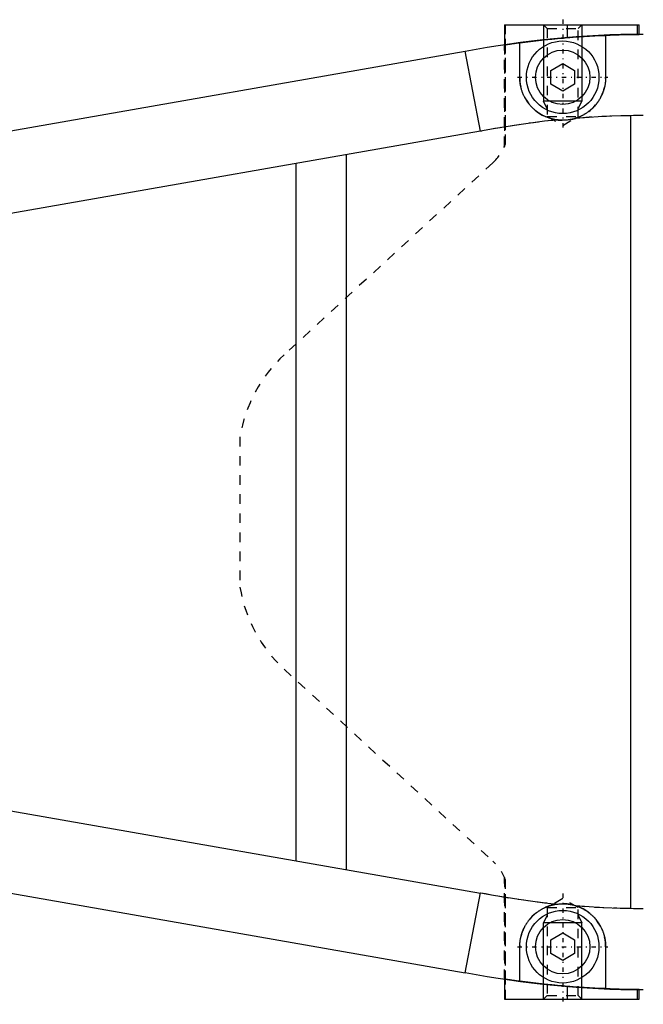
# Model space of a CAD drawing. Extents: x -584 to 152, y -5 to 847.
# Tile 8 of 13: x -455 to -390, y 718 to 822. Entities that reach past the tile are written whole.
import ezdxf

# ---------------------------------------------------------------- set-up
doc = ezdxf.new("R2010")
doc.units = 0
doc.linetypes.add('CENTER', pattern=[1.5, 0.45, -0.5, 0.05, -0.5])
doc.linetypes.add('DASHED', pattern=[2, 1, -1])
for name, color, linetype in [('AM_0', 7, 'CONTINUOUS'), ('AM_10', 7, 'CONTINUOUS'), ('AM_3', 7, 'DASHED'), ('AM_7', 7, 'CENTER')]:
    doc.layers.add(name, color=color, linetype=linetype)

msp = doc.modelspace()

# ---------------------------------------------------------------- linework, layer by layer
at = {"layer": 'AM_0', "color": 7, "linetype": 'CONTINUOUS'}
for p, q in [((-404.1, 821), (-404.1, 818.9)), ((-404.1, 821), (-390, 821)), ((-397.53, 821), (-397.53, 819.66)), ((-390, 819.98), (-390, 821)), ((-393.5, 819.85), (-393.5, 815.5)), ((-402.5, 815.5), (-402.5, 819.07)), ((-470.35, 807.35), (-408.21, 818.22)), ((-406.59, 809.85), (-408.21, 818.22)), ((-399.25, 816.22), (-398, 816.94)), ((-399.25, 814.78), (-399.25, 816.22)), ((-398, 816.94), (-396.75, 816.22)), ((-396.75, 816.22), (-396.75, 814.78)), ((-398, 814.06), (-399.25, 814.78)), ((-396.75, 814.78), (-398, 814.06)), ((-390.9, 811.48), (-390.9, 728.52)), ((-468.92, 798.97), (-406.59, 809.88)), ((-420.67, 807.41), (-420.67, 732.59)), ((-425.9, 733.5), (-425.9, 806.5)), ((-468.92, 741.03), (-406.59, 730.12)), ((-470.35, 732.65), (-408.21, 721.78)), ((-408.21, 721.78), (-406.59, 730.15)), ((-399.25, 725.22), (-398, 725.94)), ((-398, 725.94), (-396.75, 725.22)), ((-402.5, 720.93), (-402.5, 724.5)), ((-399.25, 723.78), (-399.25, 725.22)), ((-396.75, 725.22), (-396.75, 723.78)), ((-393.5, 724.5), (-393.5, 720.15)), ((-398, 723.06), (-399.25, 723.78)), ((-396.75, 723.78), (-398, 723.06)), ((-404.1, 721.1), (-404.1, 719)), ((-397.53, 720.34), (-397.53, 719)), ((-390, 719), (-390, 720.02)), ((-404.1, 719), (-390, 719))]:
    msp.add_line(p, q, dxfattribs=at)
for points in [[(-398.54, 811.03, 0), (-398.57, 811.04, 0), (-398.63, 811.04, 0), (-398.7, 811.05, 0), (-398.73, 811.06, 0), (-398.76, 811.06, 0), (-398.82, 811.08, 0), (-398.88, 811.09, 0), (-398.95, 811.1, 0), (-399.01, 811.11, 0), (-399.07, 811.13, 0), (-399.1, 811.14, 0), (-399.13, 811.14, 0), (-399.19, 811.16, 0), (-399.25, 811.18, 0), (-399.31, 811.2, 0), (-399.37, 811.22, 0), (-399.43, 811.23, 0), (-399.46, 811.25, 0), (-399.49, 811.26, 0), (-399.55, 811.28, 0), (-399.61, 811.3, 0), (-399.64, 811.31, 0), (-399.67, 811.32, 0), (-399.73, 811.35, 0), (-399.79, 811.37, 0), (-399.82, 811.38, 0), (-399.85, 811.4, 0), (-399.9, 811.42, 0), (-399.96, 811.45, 0), (-400.02, 811.48, 0), (-400.07, 811.51, 0), (-400.13, 811.54, 0), (-400.16, 811.55, 0), (-400.19, 811.57, 0), (-400.24, 811.6, 0), (-400.3, 811.63, 0), (-400.35, 811.66, 0), (-400.4, 811.7, 0), (-400.46, 811.73, 0), (-400.48, 811.75, 0), (-400.51, 811.76, 0), (-400.56, 811.8, 0), (-400.61, 811.84, 0), (-400.66, 811.87, 0), (-400.72, 811.91, 0), (-400.76, 811.95, 0), (-400.79, 811.97, 0), (-400.81, 811.99, 0), (-400.86, 812.03, 0), (-400.91, 812.07, 0), (-400.96, 812.11, 0), (-401.01, 812.15, 0), (-401.05, 812.19, 0), (-401.07, 812.21, 0), (-401.1, 812.24, 0), (-401.14, 812.28, 0), (-401.19, 812.32, 0), (-401.23, 812.37, 0), (-401.27, 812.41, 0), (-401.32, 812.46, 0), (-401.34, 812.48, 0), (-401.36, 812.5, 0), (-401.4, 812.55, 0), (-401.44, 812.6, 0), (-401.46, 812.62, 0), (-401.48, 812.64, 0), (-401.52, 812.69, 0), (-401.55, 812.74, 0), (-401.57, 812.77, 0), (-401.59, 812.79, 0), (-401.63, 812.84, 0), (-401.67, 812.89, 0), (-401.7, 812.94, 0), (-401.74, 812.99, 0), (-401.77, 813.04, 0), (-401.79, 813.07, 0), (-401.8, 813.09, 0), (-401.84, 813.15, 0), (-401.87, 813.2, 0), (-401.9, 813.25, 0), (-401.93, 813.3, 0), (-401.96, 813.36, 0), (-401.97, 813.38, 0), (-401.98, 813.41, 0), (-402.01, 813.46, 0), (-402.04, 813.52, 0), (-402.07, 813.57, 0), (-402.09, 813.62, 0), (-402.11, 813.68, 0), (-402.13, 813.71, 0), (-402.14, 813.73, 0), (-402.16, 813.79, 0), (-402.18, 813.84, 0), (-402.2, 813.9, 0), (-402.23, 813.95, 0), (-402.25, 814.01, 0), (-402.25, 814.03, 0), (-402.26, 814.06, 0), (-402.28, 814.12, 0), (-402.3, 814.17, 0), (-402.32, 814.23, 0), (-402.33, 814.28, 0), (-402.35, 814.34, 0), (-402.35, 814.37, 0), (-402.36, 814.39, 0), (-402.38, 814.45, 0), (-402.39, 814.5, 0), (-402.39, 814.53, 0), (-402.4, 814.56, 0), (-402.41, 814.61, 0), (-402.42, 814.67, 0), (-402.43, 814.7, 0), (-402.43, 814.72, 0), (-402.44, 814.78, 0), (-402.45, 814.83, 0), (-402.46, 814.89, 0), (-402.47, 814.94, 0), (-402.47, 815, 0), (-402.47, 815.02, 0), (-402.48, 815.05, 0), (-402.48, 815.1, 0), (-402.49, 815.16, 0), (-402.49, 815.21, 0), (-402.49, 815.26, 0), (-402.5, 815.32, 0), (-402.5, 815.34, 0), (-402.5, 815.37, 0), (-402.5, 815.42, 0), (-402.5, 815.47, 0), (-402.5, 815.5, 0)], [(-393.5, 815.5, 0), (-393.5, 815.48, 0), (-393.5, 815.43, 0), (-393.5, 815.38, 0), (-393.5, 815.36, 0), (-393.5, 815.33, 0), (-393.51, 815.28, 0), (-393.51, 815.23, 0), (-393.51, 815.19, 0), (-393.51, 815.14, 0), (-393.52, 815.09, 0), (-393.52, 815.06, 0), (-393.52, 815.04, 0), (-393.53, 814.99, 0), (-393.54, 814.94, 0), (-393.54, 814.89, 0), (-393.55, 814.84, 0), (-393.56, 814.79, 0), (-393.56, 814.77, 0), (-393.56, 814.74, 0), (-393.57, 814.69, 0), (-393.58, 814.64, 0), (-393.59, 814.62, 0), (-393.59, 814.59, 0), (-393.6, 814.54, 0), (-393.61, 814.49, 0), (-393.62, 814.47, 0), (-393.63, 814.44, 0), (-393.64, 814.39, 0), (-393.65, 814.34, 0), (-393.66, 814.29, 0), (-393.68, 814.24, 0), (-393.69, 814.19, 0), (-393.7, 814.17, 0), (-393.71, 814.14, 0), (-393.73, 814.09, 0), (-393.74, 814.05, 0), (-393.76, 814, 0), (-393.78, 813.95, 0), (-393.8, 813.9, 0), (-393.8, 813.87, 0), (-393.81, 813.85, 0), (-393.83, 813.8, 0), (-393.85, 813.75, 0), (-393.87, 813.7, 0), (-393.9, 813.65, 0), (-393.92, 813.61, 0), (-393.93, 813.58, 0), (-393.94, 813.56, 0), (-393.96, 813.51, 0), (-393.99, 813.46, 0), (-394.01, 813.42, 0), (-394.04, 813.37, 0), (-394.06, 813.32, 0), (-394.07, 813.3, 0), (-394.09, 813.28, 0), (-394.11, 813.23, 0), (-394.14, 813.18, 0), (-394.17, 813.14, 0), (-394.2, 813.09, 0), (-394.23, 813.05, 0), (-394.24, 813.03, 0), (-394.26, 813, 0), (-394.29, 812.96, 0), (-394.32, 812.92, 0), (-394.33, 812.89, 0), (-394.35, 812.87, 0), (-394.38, 812.83, 0), (-394.41, 812.79, 0), (-394.43, 812.76, 0), (-394.44, 812.74, 0), (-394.48, 812.7, 0), (-394.51, 812.66, 0), (-394.55, 812.62, 0), (-394.58, 812.57, 0), (-394.62, 812.53, 0), (-394.63, 812.51, 0), (-394.65, 812.49, 0), (-394.69, 812.45, 0), (-394.73, 812.41, 0), (-394.76, 812.37, 0), (-394.8, 812.33, 0), (-394.84, 812.3, 0), (-394.86, 812.28, 0), (-394.88, 812.26, 0), (-394.92, 812.22, 0), (-394.96, 812.18, 0), (-395, 812.15, 0), (-395.04, 812.11, 0), (-395.08, 812.08, 0), (-395.1, 812.06, 0), (-395.12, 812.04, 0), (-395.16, 812.01, 0), (-395.21, 811.97, 0), (-395.25, 811.94, 0), (-395.29, 811.91, 0), (-395.33, 811.87, 0), (-395.36, 811.86, 0), (-395.38, 811.84, 0), (-395.42, 811.81, 0), (-395.47, 811.78, 0), (-395.51, 811.75, 0), (-395.56, 811.72, 0), (-395.6, 811.69, 0), (-395.63, 811.68, 0), (-395.65, 811.66, 0), (-395.7, 811.63, 0), (-395.74, 811.61, 0), (-395.77, 811.59, 0), (-395.79, 811.58, 0), (-395.84, 811.55, 0), (-395.89, 811.53, 0), (-395.91, 811.51, 0), (-395.94, 811.5, 0), (-395.99, 811.48, 0), (-396.03, 811.45, 0), (-396.08, 811.43, 0), (-396.13, 811.41, 0), (-396.18, 811.38, 0), (-396.21, 811.37, 0), (-396.23, 811.36, 0), (-396.28, 811.34, 0), (-396.33, 811.32, 0), (-396.38, 811.3, 0), (-396.44, 811.28, 0), (-396.49, 811.26, 0), (-396.51, 811.25, 0), (-396.54, 811.24, 0), (-396.59, 811.23, 0), (-396.64, 811.21, 0), (-396.67, 811.2, 0)], [(-398.54, 811.03, 0), (-399.89, 810.89, 0), (-402.58, 810.53, 0), (-405.25, 810.09, 0), (-406.59, 809.85, 0)], [(-396.67, 811.2, 0), (-396.72, 811.19, 0), (-396.82, 811.16, 0), (-396.92, 811.13, 0), (-396.97, 811.12, 0), (-397.02, 811.11, 0), (-397.13, 811.09, 0), (-397.23, 811.07, 0), (-397.33, 811.05, 0), (-397.44, 811.04, 0), (-397.54, 811.02, 0), (-397.59, 811.02, 0), (-397.65, 811.01, 0), (-397.75, 811.01, 0), (-397.86, 811, 0), (-397.96, 811, 0), (-398.07, 811, 0), (-398.17, 811, 0), (-398.22, 811.01, 0), (-398.28, 811.01, 0), (-398.38, 811.02, 0), (-398.49, 811.03, 0), (-398.54, 811.03, 0)], [(-390.9, 811.48, 0), (-391.86, 811.46, 0), (-393.79, 811.39, 0), (-395.71, 811.27, 0), (-396.67, 811.2, 0)], [(-406.59, 730.15, 0), (-405.25, 729.91, 0), (-402.58, 729.47, 0), (-399.89, 729.11, 0), (-398.54, 728.97, 0)], [(-402.5, 724.5, 0), (-402.5, 724.53, 0), (-402.5, 724.58, 0), (-402.5, 724.63, 0), (-402.5, 724.66, 0), (-402.5, 724.68, 0), (-402.49, 724.74, 0), (-402.49, 724.79, 0), (-402.49, 724.84, 0), (-402.48, 724.9, 0), (-402.48, 724.95, 0), (-402.47, 724.98, 0), (-402.47, 725, 0), (-402.47, 725.06, 0), (-402.46, 725.11, 0), (-402.45, 725.17, 0), (-402.44, 725.22, 0), (-402.43, 725.28, 0), (-402.43, 725.3, 0), (-402.42, 725.33, 0), (-402.41, 725.39, 0), (-402.4, 725.44, 0), (-402.39, 725.47, 0), (-402.39, 725.5, 0), (-402.38, 725.55, 0), (-402.36, 725.61, 0), (-402.35, 725.63, 0), (-402.35, 725.66, 0), (-402.33, 725.72, 0), (-402.32, 725.77, 0), (-402.3, 725.83, 0), (-402.28, 725.88, 0), (-402.26, 725.94, 0), (-402.25, 725.97, 0), (-402.24, 725.99, 0), (-402.23, 726.05, 0), (-402.2, 726.1, 0), (-402.18, 726.16, 0), (-402.16, 726.21, 0), (-402.14, 726.27, 0), (-402.13, 726.29, 0), (-402.11, 726.32, 0), (-402.09, 726.38, 0), (-402.06, 726.43, 0), (-402.04, 726.48, 0), (-402.01, 726.54, 0), (-401.98, 726.59, 0), (-401.97, 726.62, 0), (-401.96, 726.64, 0), (-401.93, 726.7, 0), (-401.9, 726.75, 0), (-401.87, 726.8, 0), (-401.83, 726.86, 0), (-401.8, 726.91, 0), (-401.79, 726.93, 0), (-401.77, 726.96, 0), (-401.73, 727.01, 0), (-401.7, 727.06, 0), (-401.66, 727.11, 0), (-401.63, 727.16, 0), (-401.59, 727.21, 0), (-401.57, 727.23, 0), (-401.55, 727.26, 0), (-401.52, 727.31, 0), (-401.48, 727.36, 0), (-401.46, 727.38, 0), (-401.44, 727.4, 0), (-401.4, 727.45, 0), (-401.36, 727.5, 0), (-401.34, 727.52, 0), (-401.32, 727.54, 0), (-401.27, 727.59, 0), (-401.23, 727.63, 0), (-401.19, 727.68, 0), (-401.14, 727.72, 0), (-401.1, 727.76, 0), (-401.07, 727.79, 0), (-401.05, 727.81, 0), (-401.01, 727.85, 0), (-400.96, 727.89, 0), (-400.91, 727.93, 0), (-400.86, 727.97, 0), (-400.81, 728.01, 0), (-400.79, 728.03, 0), (-400.76, 728.05, 0), (-400.71, 728.09, 0), (-400.66, 728.13, 0), (-400.61, 728.16, 0), (-400.56, 728.2, 0), (-400.51, 728.24, 0), (-400.48, 728.25, 0), (-400.46, 728.27, 0), (-400.4, 728.3, 0), (-400.35, 728.34, 0), (-400.29, 728.37, 0), (-400.24, 728.4, 0), (-400.19, 728.43, 0), (-400.16, 728.45, 0), (-400.13, 728.46, 0), (-400.07, 728.49, 0), (-400.02, 728.52, 0), (-399.96, 728.55, 0), (-399.9, 728.58, 0), (-399.85, 728.6, 0), (-399.82, 728.62, 0), (-399.79, 728.63, 0), (-399.73, 728.65, 0), (-399.67, 728.68, 0), (-399.64, 728.69, 0), (-399.61, 728.7, 0), (-399.55, 728.72, 0), (-399.49, 728.74, 0), (-399.46, 728.76, 0), (-399.43, 728.77, 0), (-399.37, 728.79, 0), (-399.31, 728.8, 0), (-399.25, 728.82, 0), (-399.19, 728.84, 0), (-399.13, 728.86, 0), (-399.1, 728.86, 0), (-399.07, 728.87, 0), (-399.01, 728.89, 0), (-398.95, 728.9, 0), (-398.88, 728.91, 0), (-398.82, 728.92, 0), (-398.76, 728.94, 0), (-398.73, 728.94, 0), (-398.7, 728.95, 0), (-398.63, 728.96, 0), (-398.57, 728.96, 0), (-398.54, 728.97, 0)], [(-398.54, 728.97, 0), (-398.49, 728.97, 0), (-398.38, 728.98, 0), (-398.28, 728.99, 0), (-398.22, 728.99, 0), (-398.17, 729, 0), (-398.07, 729, 0), (-397.96, 729, 0), (-397.86, 729, 0), (-397.75, 728.99, 0), (-397.65, 728.99, 0), (-397.59, 728.98, 0), (-397.54, 728.98, 0), (-397.44, 728.96, 0), (-397.33, 728.95, 0), (-397.23, 728.93, 0), (-397.13, 728.91, 0), (-397.02, 728.89, 0), (-396.97, 728.88, 0), (-396.92, 728.87, 0), (-396.82, 728.84, 0), (-396.72, 728.81, 0), (-396.67, 728.8, 0)], [(-396.67, 728.8, 0), (-395.71, 728.73, 0), (-393.79, 728.61, 0), (-391.86, 728.54, 0), (-390.9, 728.52, 0)], [(-396.67, 728.8, 0), (-396.64, 728.79, 0), (-396.59, 728.77, 0), (-396.54, 728.76, 0), (-396.51, 728.75, 0), (-396.49, 728.74, 0), (-396.43, 728.72, 0), (-396.38, 728.7, 0), (-396.33, 728.68, 0), (-396.28, 728.66, 0), (-396.23, 728.64, 0), (-396.21, 728.63, 0), (-396.18, 728.62, 0), (-396.13, 728.59, 0), (-396.08, 728.57, 0), (-396.03, 728.55, 0), (-395.98, 728.52, 0), (-395.94, 728.5, 0), (-395.91, 728.49, 0), (-395.89, 728.47, 0), (-395.84, 728.45, 0), (-395.79, 728.42, 0), (-395.77, 728.41, 0), (-395.74, 728.39, 0), (-395.7, 728.37, 0), (-395.65, 728.34, 0), (-395.63, 728.32, 0), (-395.6, 728.31, 0), (-395.56, 728.28, 0), (-395.51, 728.25, 0), (-395.47, 728.22, 0), (-395.42, 728.19, 0), (-395.38, 728.16, 0), (-395.36, 728.14, 0), (-395.33, 728.13, 0), (-395.29, 728.09, 0), (-395.25, 728.06, 0), (-395.21, 728.03, 0), (-395.16, 727.99, 0), (-395.12, 727.96, 0), (-395.1, 727.94, 0), (-395.08, 727.92, 0), (-395.04, 727.89, 0), (-395, 727.85, 0), (-394.96, 727.82, 0), (-394.92, 727.78, 0), (-394.88, 727.74, 0), (-394.86, 727.72, 0), (-394.84, 727.7, 0), (-394.8, 727.66, 0), (-394.76, 727.63, 0), (-394.72, 727.59, 0), (-394.69, 727.55, 0), (-394.65, 727.51, 0), (-394.63, 727.49, 0), (-394.62, 727.47, 0), (-394.58, 727.42, 0), (-394.55, 727.38, 0), (-394.51, 727.34, 0), (-394.48, 727.3, 0), (-394.44, 727.26, 0), (-394.43, 727.24, 0), (-394.41, 727.21, 0), (-394.38, 727.17, 0), (-394.35, 727.13, 0), (-394.33, 727.11, 0), (-394.32, 727.08, 0), (-394.29, 727.04, 0), (-394.26, 727, 0), (-394.24, 726.97, 0), (-394.23, 726.95, 0), (-394.2, 726.91, 0), (-394.17, 726.86, 0), (-394.14, 726.82, 0), (-394.11, 726.77, 0), (-394.09, 726.72, 0), (-394.07, 726.7, 0), (-394.06, 726.68, 0), (-394.04, 726.63, 0), (-394.01, 726.58, 0), (-393.99, 726.54, 0), (-393.96, 726.49, 0), (-393.94, 726.44, 0), (-393.93, 726.42, 0), (-393.92, 726.39, 0), (-393.9, 726.34, 0), (-393.87, 726.3, 0), (-393.85, 726.25, 0), (-393.83, 726.2, 0), (-393.81, 726.15, 0), (-393.8, 726.13, 0), (-393.79, 726.1, 0), (-393.78, 726.05, 0), (-393.76, 726, 0), (-393.74, 725.95, 0), (-393.72, 725.9, 0), (-393.71, 725.85, 0), (-393.7, 725.83, 0), (-393.69, 725.81, 0), (-393.68, 725.76, 0), (-393.66, 725.71, 0), (-393.65, 725.66, 0), (-393.64, 725.61, 0), (-393.63, 725.56, 0), (-393.62, 725.53, 0), (-393.61, 725.51, 0), (-393.6, 725.46, 0), (-393.59, 725.41, 0), (-393.59, 725.38, 0), (-393.58, 725.36, 0), (-393.57, 725.31, 0), (-393.56, 725.26, 0), (-393.56, 725.23, 0), (-393.56, 725.21, 0), (-393.55, 725.16, 0), (-393.54, 725.11, 0), (-393.54, 725.06, 0), (-393.53, 725.01, 0), (-393.52, 724.96, 0), (-393.52, 724.94, 0), (-393.52, 724.91, 0), (-393.51, 724.86, 0), (-393.51, 724.81, 0), (-393.51, 724.77, 0), (-393.51, 724.72, 0), (-393.5, 724.67, 0), (-393.5, 724.64, 0), (-393.5, 724.62, 0), (-393.5, 724.57, 0), (-393.5, 724.52, 0), (-393.5, 724.5, 0)]]:
    msp.add_polyline3d(points, dxfattribs=at)
for centre, radius in [((-398, 815.5), 3.8), ((-398, 815.5), 2.85), ((-398, 724.5), 3.8), ((-398, 724.5), 2.85)]:
    msp.add_circle(centre, radius, dxfattribs=at)
for centre, radius, start, end in [((-389.56, 722.24), 97.75, 90, 101), ((-389.56, 722.24), 97.69, 92.3134, 97.6136), ((-389.56, 722.24), 89.25, 90, 90.8624), ((-389.56, 817.76), 89.25, 269.1376, 270), ((-389.56, 817.76), 97.75, 259, 270), ((-389.56, 817.76), 97.69, 262.3864, 267.6866)]:
    msp.add_arc(centre, radius, start, end, dxfattribs=at)
at = {"layer": 'AM_10', "color": 7, "linetype": 'CONTINUOUS'}
for p, q in [((-400, 821), (-400, 813)), ((-396, 821), (-396, 813)), ((-396, 813), (-400, 813)), ((-399.62, 812.2), (-400, 813)), ((-396.38, 812.2), (-396, 813)), ((-399.62, 727.8), (-400, 727)), ((-396.38, 727.8), (-396, 727)), ((-396, 727), (-400, 727)), ((-400, 719), (-400, 727)), ((-396, 719), (-396, 727))]:
    msp.add_line(p, q, dxfattribs=at)
at = {"layer": 'AM_3', "color": 6, "linetype": 'DASHED'}
for p, q in [((-404.1, 821), (-404.03, 821)), ((-404.03, 821), (-404.03, 808.45)), ((-404, 808.52), (-404, 821)), ((-400, 821), (-399.62, 820.62)), ((-399.62, 820.62), (-399.62, 811.4)), ((-399.62, 820.62), (-396.38, 820.62)), ((-396.38, 820.62), (-396, 821)), ((-396.38, 811.4), (-396.38, 820.62)), ((-390.2, 821), (-390.2, 819.98)), ((-390.2, 819.98), (-390, 819.98)), ((-404.1, 818.9), (-404.1, 808.27)), ((-404.08, 818.9), (-404.1, 818.9)), ((-404.08, 808.31), (-404.08, 818.9)), ((-408.21, 818.22), (-408.21, 818.19)), ((-399.62, 811.4), (-398, 810.46)), ((-399.62, 811.4), (-396.38, 811.4)), ((-398, 810.46), (-396.38, 811.4)), ((-405.31, 806.55), (-427.16, 786.46)), ((-431.8, 777.86), (-431.8, 762.14)), ((-427.16, 753.54), (-405.31, 733.45)), ((-404.1, 731.73), (-404.1, 721.1)), ((-404.08, 721.1), (-404.08, 731.69)), ((-404.03, 731.55), (-404.03, 719)), ((-404, 719), (-404, 731.48)), ((-398, 729.54), (-399.62, 728.6)), ((-399.62, 728.6), (-399.62, 719.38)), ((-399.62, 728.6), (-396.38, 728.6)), ((-396.38, 728.6), (-398, 729.54)), ((-396.38, 719.38), (-396.38, 728.6)), ((-399.62, 719.38), (-400, 719)), ((-399.62, 719.38), (-396.38, 719.38)), ((-396, 719), (-396.38, 719.38)), ((-390.2, 720.02), (-390.2, 719)), ((-390, 720.02), (-390.2, 720.02))]:
    msp.add_line(p, q, dxfattribs=at)
for points in [[(-404.1, 818.9, 0), (-404.1, 818.9, 0), (-404.1, 818.9, 0), (-404.1, 818.9, 0), (-404.09, 818.9, 0), (-404.09, 818.9, 0), (-404.09, 818.9, 0), (-404.08, 818.9, 0), (-404.07, 818.9, 0), (-404.06, 818.9, 0), (-404.05, 818.9, 0), (-404.05, 818.91, 0), (-404.04, 818.91, 0), (-404.03, 818.91, 0), (-404.01, 818.91, 0), (-404, 818.91, 0), (-403.98, 818.92, 0), (-403.96, 818.92, 0), (-403.95, 818.92, 0), (-403.94, 818.92, 0), (-403.92, 818.92, 0), (-403.9, 818.93, 0), (-403.88, 818.93, 0), (-403.87, 818.93, 0), (-403.85, 818.94, 0), (-403.82, 818.94, 0), (-403.8, 818.94, 0), (-403.79, 818.94, 0), (-403.76, 818.95, 0), (-403.73, 818.95, 0), (-403.7, 818.96, 0), (-403.66, 818.96, 0), (-403.63, 818.97, 0), (-403.61, 818.97, 0), (-403.59, 818.97, 0), (-403.55, 818.98, 0), (-403.51, 818.98, 0), (-403.47, 818.99, 0), (-403.43, 819, 0), (-403.39, 819, 0), (-403.36, 819.01, 0), (-403.34, 819.01, 0), (-403.3, 819.02, 0), (-403.25, 819.02, 0), (-403.2, 819.03, 0), (-403.15, 819.04, 0), (-403.1, 819.04, 0), (-403.08, 819.05, 0), (-403.05, 819.05, 0), (-403, 819.06, 0), (-402.94, 819.06, 0), (-402.89, 819.07, 0), (-402.83, 819.08, 0), (-402.78, 819.09, 0), (-402.75, 819.09, 0), (-402.72, 819.1, 0), (-402.66, 819.1, 0), (-402.6, 819.11, 0), (-402.54, 819.12, 0), (-402.48, 819.13, 0), (-402.42, 819.14, 0), (-402.39, 819.14, 0), (-402.36, 819.14, 0), (-402.29, 819.15, 0), (-402.23, 819.16, 0), (-402.2, 819.17, 0), (-402.16, 819.17, 0), (-402.1, 819.18, 0), (-402.03, 819.19, 0), (-402, 819.19, 0), (-401.97, 819.19, 0), (-401.9, 819.2, 0), (-401.83, 819.21, 0), (-401.76, 819.22, 0), (-401.69, 819.23, 0), (-401.61, 819.24, 0), (-401.58, 819.24, 0), (-401.54, 819.25, 0), (-401.46, 819.26, 0), (-401.39, 819.27, 0), (-401.31, 819.28, 0), (-401.23, 819.29, 0), (-401.15, 819.3, 0), (-401.11, 819.3, 0), (-401.07, 819.3, 0), (-400.99, 819.31, 0), (-400.91, 819.32, 0), (-400.83, 819.33, 0), (-400.74, 819.34, 0), (-400.66, 819.35, 0), (-400.62, 819.36, 0), (-400.57, 819.36, 0), (-400.49, 819.37, 0), (-400.4, 819.38, 0), (-400.31, 819.39, 0), (-400.22, 819.4, 0), (-400.13, 819.41, 0), (-400.09, 819.42, 0), (-400.04, 819.42, 0), (-399.95, 819.43, 0), (-399.86, 819.44, 0), (-399.77, 819.45, 0), (-399.68, 819.46, 0), (-399.59, 819.47, 0), (-399.54, 819.47, 0), (-399.49, 819.48, 0), (-399.4, 819.49, 0), (-399.31, 819.5, 0), (-399.26, 819.5, 0), (-399.21, 819.51, 0), (-399.12, 819.52, 0), (-399.02, 819.53, 0), (-398.97, 819.53, 0), (-398.93, 819.54, 0), (-398.83, 819.54, 0), (-398.74, 819.55, 0), (-398.64, 819.56, 0), (-398.54, 819.57, 0), (-398.45, 819.58, 0), (-398.4, 819.58, 0), (-398.35, 819.59, 0), (-398.26, 819.6, 0), (-398.16, 819.61, 0), (-398.06, 819.61, 0), (-397.97, 819.62, 0), (-397.87, 819.63, 0), (-397.82, 819.64, 0), (-397.77, 819.64, 0), (-397.68, 819.65, 0), (-397.58, 819.66, 0), (-397.53, 819.66, 0)], [(-397.53, 819.66, 0), (-397.48, 819.66, 0), (-397.37, 819.67, 0), (-397.26, 819.68, 0), (-397.21, 819.69, 0), (-397.15, 819.69, 0), (-397.04, 819.7, 0), (-396.93, 819.71, 0), (-396.82, 819.72, 0), (-396.71, 819.72, 0), (-396.6, 819.73, 0), (-396.55, 819.74, 0), (-396.49, 819.74, 0), (-396.38, 819.75, 0), (-396.27, 819.75, 0), (-396.16, 819.76, 0), (-396.05, 819.77, 0), (-395.94, 819.78, 0), (-395.89, 819.78, 0), (-395.83, 819.78, 0), (-395.72, 819.79, 0), (-395.61, 819.8, 0), (-395.56, 819.8, 0), (-395.51, 819.8, 0), (-395.4, 819.81, 0), (-395.29, 819.82, 0), (-395.24, 819.82, 0), (-395.18, 819.82, 0), (-395.08, 819.83, 0), (-394.97, 819.84, 0), (-394.87, 819.84, 0), (-394.76, 819.85, 0), (-394.66, 819.85, 0), (-394.61, 819.86, 0), (-394.56, 819.86, 0), (-394.45, 819.86, 0), (-394.35, 819.87, 0), (-394.25, 819.87, 0), (-394.15, 819.88, 0), (-394.05, 819.88, 0), (-394, 819.88, 0), (-393.95, 819.89, 0), (-393.86, 819.89, 0), (-393.76, 819.9, 0), (-393.66, 819.9, 0), (-393.57, 819.9, 0), (-393.48, 819.91, 0), (-393.43, 819.91, 0), (-393.38, 819.91, 0), (-393.29, 819.91, 0), (-393.2, 819.92, 0), (-393.12, 819.92, 0), (-393.03, 819.92, 0), (-392.94, 819.93, 0), (-392.9, 819.93, 0), (-392.86, 819.93, 0), (-392.77, 819.93, 0), (-392.69, 819.94, 0), (-392.61, 819.94, 0), (-392.53, 819.94, 0), (-392.45, 819.94, 0), (-392.41, 819.94, 0), (-392.37, 819.95, 0), (-392.3, 819.95, 0), (-392.22, 819.95, 0), (-392.18, 819.95, 0), (-392.15, 819.95, 0), (-392.07, 819.95, 0), (-392, 819.96, 0), (-391.96, 819.96, 0), (-391.93, 819.96, 0), (-391.86, 819.96, 0), (-391.79, 819.96, 0), (-391.72, 819.96, 0), (-391.65, 819.96, 0), (-391.58, 819.96, 0), (-391.55, 819.97, 0), (-391.52, 819.97, 0), (-391.45, 819.97, 0), (-391.39, 819.97, 0), (-391.32, 819.97, 0), (-391.26, 819.97, 0), (-391.2, 819.97, 0), (-391.17, 819.97, 0), (-391.14, 819.97, 0), (-391.09, 819.97, 0), (-391.03, 819.97, 0), (-390.97, 819.98, 0), (-390.92, 819.98, 0), (-390.87, 819.98, 0), (-390.84, 819.98, 0), (-390.82, 819.98, 0), (-390.77, 819.98, 0), (-390.72, 819.98, 0), (-390.67, 819.98, 0), (-390.63, 819.98, 0), (-390.59, 819.98, 0), (-390.56, 819.98, 0), (-390.54, 819.98, 0), (-390.5, 819.98, 0), (-390.46, 819.98, 0), (-390.43, 819.98, 0), (-390.39, 819.98, 0), (-390.36, 819.98, 0), (-390.34, 819.98, 0), (-390.32, 819.98, 0), (-390.29, 819.98, 0), (-390.26, 819.98, 0), (-390.25, 819.98, 0), (-390.23, 819.98, 0), (-390.21, 819.98, 0), (-390.18, 819.98, 0), (-390.17, 819.98, 0), (-390.16, 819.98, 0), (-390.14, 819.98, 0), (-390.12, 819.98, 0), (-390.1, 819.98, 0), (-390.08, 819.98, 0), (-390.07, 819.98, 0), (-390.06, 819.98, 0), (-390.05, 819.98, 0), (-390.04, 819.98, 0), (-390.03, 819.98, 0), (-390.02, 819.98, 0), (-390.01, 819.98, 0), (-390.01, 819.98, 0), (-390.01, 819.98, 0), (-390, 819.98, 0), (-390, 819.98, 0), (-390, 819.98, 0), (-390, 819.98, 0)], [(-404.1, 808.27, 0), (-404.1, 808.27, 0), (-404.1, 808.27, 0), (-404.1, 808.27, 0), (-404.1, 808.27, 0), (-404.1, 808.28, 0), (-404.1, 808.28, 0), (-404.09, 808.29, 0), (-404.09, 808.29, 0), (-404.09, 808.3, 0), (-404.08, 808.31, 0), (-404.08, 808.31, 0), (-404.08, 808.32, 0), (-404.08, 808.33, 0), (-404.07, 808.34, 0), (-404.06, 808.36, 0), (-404.06, 808.37, 0), (-404.05, 808.39, 0), (-404.05, 808.39, 0), (-404.05, 808.4, 0), (-404.04, 808.42, 0), (-404.03, 808.44, 0), (-404.03, 808.45, 0)], [(-404.03, 731.55, 0), (-404.03, 731.56, 0), (-404.04, 731.58, 0), (-404.05, 731.6, 0), (-404.05, 731.61, 0), (-404.05, 731.61, 0), (-404.06, 731.63, 0), (-404.06, 731.64, 0), (-404.07, 731.66, 0), (-404.08, 731.67, 0), (-404.08, 731.68, 0), (-404.08, 731.69, 0), (-404.08, 731.69, 0), (-404.09, 731.7, 0), (-404.09, 731.71, 0), (-404.09, 731.71, 0), (-404.1, 731.72, 0), (-404.1, 731.72, 0), (-404.1, 731.73, 0), (-404.1, 731.73, 0), (-404.1, 731.73, 0), (-404.1, 731.73, 0), (-404.1, 731.73, 0)], [(-397.53, 720.34, 0), (-397.58, 720.34, 0), (-397.68, 720.35, 0), (-397.77, 720.36, 0), (-397.82, 720.36, 0), (-397.87, 720.37, 0), (-397.97, 720.38, 0), (-398.06, 720.39, 0), (-398.16, 720.39, 0), (-398.26, 720.4, 0), (-398.35, 720.41, 0), (-398.4, 720.42, 0), (-398.45, 720.42, 0), (-398.54, 720.43, 0), (-398.64, 720.44, 0), (-398.74, 720.45, 0), (-398.83, 720.46, 0), (-398.93, 720.46, 0), (-398.97, 720.47, 0), (-399.02, 720.47, 0), (-399.12, 720.48, 0), (-399.21, 720.49, 0), (-399.26, 720.5, 0), (-399.31, 720.5, 0), (-399.4, 720.51, 0), (-399.49, 720.52, 0), (-399.54, 720.53, 0), (-399.59, 720.53, 0), (-399.68, 720.54, 0), (-399.77, 720.55, 0), (-399.86, 720.56, 0), (-399.95, 720.57, 0), (-400.04, 720.58, 0), (-400.09, 720.58, 0), (-400.13, 720.59, 0), (-400.22, 720.6, 0), (-400.31, 720.61, 0), (-400.4, 720.62, 0), (-400.49, 720.63, 0), (-400.57, 720.64, 0), (-400.62, 720.64, 0), (-400.66, 720.65, 0), (-400.74, 720.66, 0), (-400.83, 720.67, 0), (-400.91, 720.68, 0), (-400.99, 720.69, 0), (-401.07, 720.7, 0), (-401.11, 720.7, 0), (-401.15, 720.7, 0), (-401.23, 720.71, 0), (-401.31, 720.72, 0), (-401.39, 720.73, 0), (-401.46, 720.74, 0), (-401.54, 720.75, 0), (-401.58, 720.76, 0), (-401.61, 720.76, 0), (-401.69, 720.77, 0), (-401.76, 720.78, 0), (-401.83, 720.79, 0), (-401.9, 720.8, 0), (-401.97, 720.81, 0), (-402, 720.81, 0), (-402.03, 720.81, 0), (-402.1, 720.82, 0), (-402.16, 720.83, 0), (-402.2, 720.83, 0), (-402.23, 720.84, 0), (-402.29, 720.85, 0), (-402.36, 720.86, 0), (-402.39, 720.86, 0), (-402.42, 720.86, 0), (-402.48, 720.87, 0), (-402.54, 720.88, 0), (-402.6, 720.89, 0), (-402.66, 720.9, 0), (-402.72, 720.9, 0), (-402.75, 720.91, 0), (-402.78, 720.91, 0), (-402.83, 720.92, 0), (-402.89, 720.93, 0), (-402.94, 720.94, 0), (-403, 720.94, 0), (-403.05, 720.95, 0), (-403.08, 720.95, 0), (-403.1, 720.96, 0), (-403.15, 720.96, 0), (-403.2, 720.97, 0), (-403.25, 720.98, 0), (-403.3, 720.98, 0), (-403.34, 720.99, 0), (-403.36, 720.99, 0), (-403.39, 721, 0), (-403.43, 721, 0), (-403.47, 721.01, 0), (-403.51, 721.02, 0), (-403.55, 721.02, 0), (-403.59, 721.03, 0), (-403.61, 721.03, 0), (-403.63, 721.03, 0), (-403.66, 721.04, 0), (-403.7, 721.04, 0), (-403.73, 721.05, 0), (-403.76, 721.05, 0), (-403.79, 721.06, 0), (-403.8, 721.06, 0), (-403.82, 721.06, 0), (-403.85, 721.06, 0), (-403.87, 721.07, 0), (-403.88, 721.07, 0), (-403.9, 721.07, 0), (-403.92, 721.08, 0), (-403.94, 721.08, 0), (-403.95, 721.08, 0), (-403.96, 721.08, 0), (-403.98, 721.08, 0), (-404, 721.09, 0), (-404.01, 721.09, 0), (-404.03, 721.09, 0), (-404.04, 721.09, 0), (-404.05, 721.09, 0), (-404.05, 721.1, 0), (-404.06, 721.1, 0), (-404.07, 721.1, 0), (-404.08, 721.1, 0), (-404.09, 721.1, 0), (-404.09, 721.1, 0), (-404.09, 721.1, 0), (-404.1, 721.1, 0), (-404.1, 721.1, 0), (-404.1, 721.1, 0), (-404.1, 721.1, 0)], [(-390, 720.02, 0), (-390, 720.02, 0), (-390, 720.02, 0), (-390, 720.02, 0), (-390.01, 720.02, 0), (-390.01, 720.02, 0), (-390.01, 720.02, 0), (-390.02, 720.02, 0), (-390.03, 720.02, 0), (-390.04, 720.02, 0), (-390.05, 720.02, 0), (-390.06, 720.02, 0), (-390.07, 720.02, 0), (-390.08, 720.02, 0), (-390.1, 720.02, 0), (-390.12, 720.02, 0), (-390.14, 720.02, 0), (-390.16, 720.02, 0), (-390.17, 720.02, 0), (-390.18, 720.02, 0), (-390.21, 720.02, 0), (-390.23, 720.02, 0), (-390.25, 720.02, 0), (-390.26, 720.02, 0), (-390.29, 720.02, 0), (-390.32, 720.02, 0), (-390.34, 720.02, 0), (-390.36, 720.02, 0), (-390.39, 720.02, 0), (-390.43, 720.02, 0), (-390.46, 720.02, 0), (-390.5, 720.02, 0), (-390.54, 720.02, 0), (-390.56, 720.02, 0), (-390.59, 720.02, 0), (-390.63, 720.02, 0), (-390.67, 720.02, 0), (-390.72, 720.02, 0), (-390.77, 720.02, 0), (-390.82, 720.02, 0), (-390.84, 720.02, 0), (-390.87, 720.02, 0), (-390.92, 720.02, 0), (-390.97, 720.02, 0), (-391.03, 720.03, 0), (-391.09, 720.03, 0), (-391.14, 720.03, 0), (-391.17, 720.03, 0), (-391.2, 720.03, 0), (-391.26, 720.03, 0), (-391.32, 720.03, 0), (-391.39, 720.03, 0), (-391.45, 720.03, 0), (-391.52, 720.03, 0), (-391.55, 720.03, 0), (-391.58, 720.04, 0), (-391.65, 720.04, 0), (-391.72, 720.04, 0), (-391.79, 720.04, 0), (-391.86, 720.04, 0), (-391.93, 720.04, 0), (-391.96, 720.04, 0), (-392, 720.04, 0), (-392.07, 720.05, 0), (-392.15, 720.05, 0), (-392.18, 720.05, 0), (-392.22, 720.05, 0), (-392.3, 720.05, 0), (-392.37, 720.05, 0), (-392.41, 720.06, 0), (-392.45, 720.06, 0), (-392.53, 720.06, 0), (-392.61, 720.06, 0), (-392.69, 720.06, 0), (-392.77, 720.07, 0), (-392.86, 720.07, 0), (-392.9, 720.07, 0), (-392.94, 720.07, 0), (-393.03, 720.08, 0), (-393.12, 720.08, 0), (-393.2, 720.08, 0), (-393.29, 720.09, 0), (-393.38, 720.09, 0), (-393.43, 720.09, 0), (-393.48, 720.09, 0), (-393.57, 720.1, 0), (-393.66, 720.1, 0), (-393.76, 720.1, 0), (-393.86, 720.11, 0), (-393.95, 720.11, 0), (-394, 720.12, 0), (-394.05, 720.12, 0), (-394.15, 720.12, 0), (-394.25, 720.13, 0), (-394.35, 720.13, 0), (-394.45, 720.14, 0), (-394.56, 720.14, 0), (-394.61, 720.14, 0), (-394.66, 720.15, 0), (-394.76, 720.15, 0), (-394.87, 720.16, 0), (-394.97, 720.16, 0), (-395.08, 720.17, 0), (-395.18, 720.18, 0), (-395.24, 720.18, 0), (-395.29, 720.18, 0), (-395.4, 720.19, 0), (-395.51, 720.2, 0), (-395.56, 720.2, 0), (-395.61, 720.2, 0), (-395.72, 720.21, 0), (-395.83, 720.22, 0), (-395.89, 720.22, 0), (-395.94, 720.22, 0), (-396.05, 720.23, 0), (-396.16, 720.24, 0), (-396.27, 720.25, 0), (-396.38, 720.25, 0), (-396.49, 720.26, 0), (-396.55, 720.26, 0), (-396.6, 720.27, 0), (-396.71, 720.28, 0), (-396.82, 720.28, 0), (-396.93, 720.29, 0), (-397.04, 720.3, 0), (-397.15, 720.31, 0), (-397.21, 720.31, 0), (-397.26, 720.32, 0), (-397.37, 720.33, 0), (-397.48, 720.34, 0), (-397.53, 720.34, 0)]]:
    msp.add_polyline3d(points, dxfattribs=at)
for centre, radius, start, end in [((-398, 815.5), 4.5, 180, 0), ((-389.56, 722.24), 89.25, 95.7764, 101), ((-389.56, 722.24), 89.25, 90.8624, 94.5695), ((-408.7, 810.23), 5, 312.6106, 340.0516), ((-417, 775.42), 15, 132.6106, 170.6332), ((-417, 764.58), 15, 189.3668, 227.3894), ((-408.7, 729.77), 5, 19.9484, 47.3894), ((-389.56, 817.76), 89.25, 259, 264.2236), ((-398, 724.5), 4.5, 0, 180), ((-389.56, 817.76), 89.25, 265.4305, 269.1376)]:
    msp.add_arc(centre, radius, start, end, dxfattribs=at)
at = {"layer": 'AM_7', "color": 4, "linetype": 'CENTER'}
for p, q in [((-398, 821.53), (-398, 809.94)), ((-402.73, 815.5), (-393.27, 815.5)), ((-398, 730.06), (-398, 718.47)), ((-402.73, 724.5), (-393.27, 724.5))]:
    msp.add_line(p, q, dxfattribs=at)

doc.saveas('drawing.dxf')
